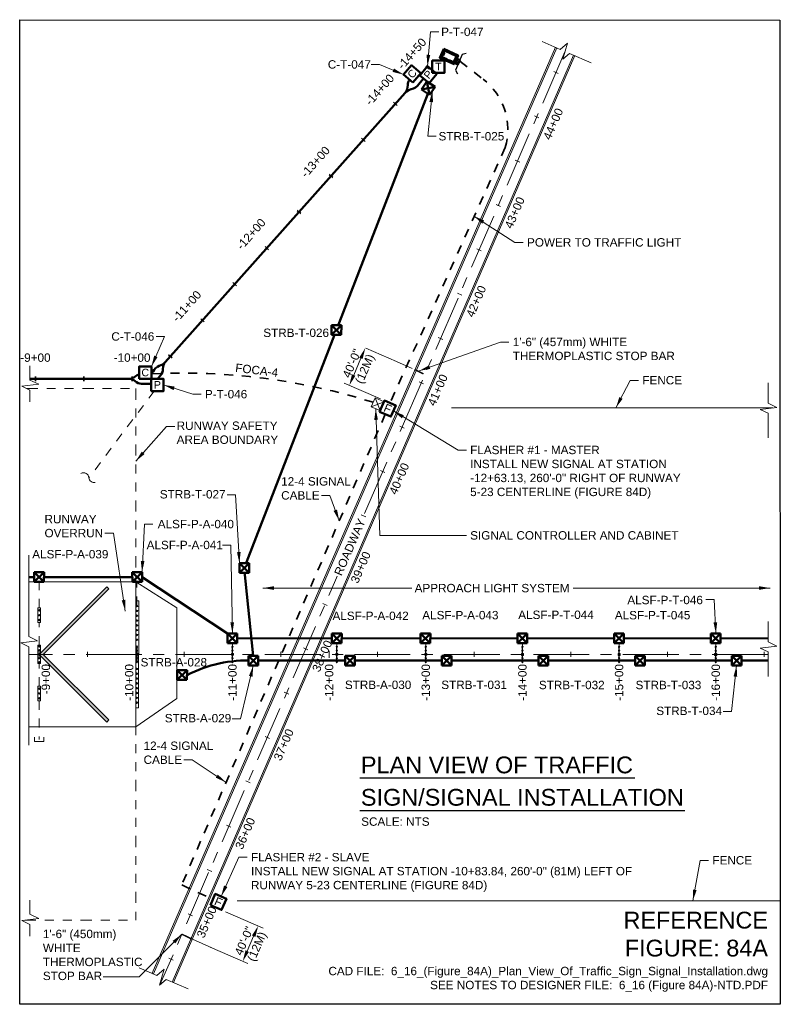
# Model space of a CAD drawing. Header units: inches. Extents: x 0 to 8.5, y 0 to 11.
import ezdxf
from ezdxf.enums import TextEntityAlignment as Align

# ---------------------------------------------------------------- set-up
doc = ezdxf.new("R2010")
doc.units = ezdxf.units.IN
doc.header["$LTSCALE"] = 0.5
doc.header["$MEASUREMENT"] = 0
doc.set_wipeout_variables(frame=1)
doc.header["$PDSIZE"] = 2
for name, pattern in [('CENTER', [2, 1.25, -0.25, 0.25, -0.25]), ('CENTER2', [1.125, 0.75, -0.125, 0.125, -0.125]), ('DIVIDE2', [0.625, 0.25, -0.125, 0, -0.125, 0, -0.125]), ('HIDDEN2', [0.1875, 0.125, -0.0625])]:
    doc.linetypes.add(name, pattern=pattern)
doc.layers.get('0').update_dxf_attribs({"linetype": 'CONTINUOUS'})
doc.layers.get('DEFPOINTS').update_dxf_attribs({"linetype": 'CONTINUOUS'})
for name, color, linetype, lineweight in [('C-ALGN-STAT', 3, 'CONTINUOUS', 35), ('C-ALGN-STAT-E', 252, 'CONTINUOUS', 5), ('C-ALGN-TEXT', 252, 'CONTINUOUS', 5), ('C-BRDG-OTLN', 4, 'CONTINUOUS', 50), ('C-BRDG-OTLN-E', 252, 'CONTINUOUS', 5), ('C-ROAD-CNTR', 252, 'CENTER', 5), ('C-ROAD-CONC', 252, 'CONTINUOUS', 5), ('C-ROAD-GRVL', 20, 'CONTINUOUS', 25), ('C-ROAD-IDEN', 252, 'CONTINUOUS', 5), ('C-ROAD-SHLD', 252, 'CONTINUOUS', 5), ('C-RUNW-CNTR', 252, 'CENTER', 5), ('C-RUNW-CNTR-MRKG', 252, 'CONTINUOUS', 5), ('C-RUNW-EDGE', 252, 'CONTINUOUS', 5), ('C-SITE-FENC', 252, 'FENCE', 5), ('E-AFLD-CIRC-SERS', 252, 'CONTINUOUS', 5), ('E-AFLD-DEVC', 23, 'CONTINUOUS', 50), ('E-AFLD-DEVC @ 1', 23, 'CONTINUOUS', 50), ('E-AFLD-DEVC-E', 252, 'CONTINUOUS', 5), ('E-AFLD-JBOX', 23, 'CONTINUOUS', 50), ('E-AFLD-JBOX-E', 252, 'CONTINUOUS', 5), ('E-AFLD-LITE-APPR', 252, 'CONTINUOUS', 5), ('E-AFLD-LITE-SIGN @ 1', 203, 'CONTINUOUS', 50), ('E-DBNK-MULT', 83, 'EUDUCN', 50), ('E-POWR-PANL', 4, 'CONTINUOUS', 50), ('G-ANNO-DIMS', 7, 'CONTINUOUS', 0), ('G-ANNO-RDME', 5, 'CONTINUOUS', 18), ('G-ANNO-SYMB', 252, 'CONTINUOUS', 5), ('S-SLAB-EDGE', 252, 'CONTINUOUS', 5), ('V-AFLD-CIRC-CTRL', 163, 'CONTINUOUS', 35)]:
    doc.layers.add(name, color=color, linetype=linetype, lineweight=lineweight)
for name, color, linetype in [('E-DETL-GRPH-E', 7, 'CONTINUOUS'), ('G-ANNO-TEXT', 7, 'CONTINUOUS'), ('G-ANNO-TTLB', 7, 'CONTINUOUS')]:
    doc.layers.add(name, color=color, linetype=linetype)
doc.styles.add('00-E-TITLE-1_1', font='arial.ttf', dxfattribs={"height": 0.1875})
doc.styles.add('01-E-BLDG-1_1', font='arial.ttf', dxfattribs={"height": 0.09375})
doc.styles.add('ARIAL', font='arial.ttf')
doc.linetypes.add('EUDUCN', pattern='A,0.625,-0.125,0.125,-0.125,0.625,[12,TSAEC.SHX,S=0.6364,R=0,X=0,Y=-0.3182],0.0001,[27,TSAEC.SHX,S=0.020833,R=0,X=0,Y=-0.3182],0.0001,[27,TSAEC.SHX,S=0.020833,R=0,X=0,Y=0.3182],0', length=1.6252)
doc.linetypes.add('FENCE', pattern='A,1,["X",ARIAL,S=0.125,R=0,X=-0.04,Y=-0.06],0', length=1)
doc.dimstyles.new('01-E-BLDG-1_1', dxfattribs={"dimtxt": 0.09375, "dimasz": 0.125, "dimexe": 0.0625, "dimexo": 0.0625, "dimgap": 0.0625, "dimtad": 1, "dimdec": 4, "dimzin": 3, "dimdsep": 46, "dimlunit": 4, "dimtxsty": '01-E-BLDG-1_1', "dimcen": 0.0625, "dimclrd": 1, "dimclre": 1, "dimclrt": 256, "dimazin": 0, "dimtfac": 1, "dimtdec": 4, "dimtmove": 1, "dimatfit": 3, "dimfxl": 1, "dimfrac": 2, "dimtolj": 1, "dimtzin": 3, "dimlwd": 0, "dimlwe": 0, "dimarcsym": 0})

# ---------------------------------------------------------------- blocks, each defined once
blk = doc.blocks.new('BREAK')
at = {"color": 0, "linetype": 'Continuous', "flags": 128}
blk.add_lwpolyline([(0, 0), (0.046625, 0.097375), (0.069125, -0.090125), (0.112375, 0)], dxfattribs=at)
blk = doc.blocks.new('0038-AL-Duct$0$handhole')
blk.add_wipeout([(-6.7, 2.3), (2.4, 6.7), (6.7, -2.3), (-2.3, -6.7)])
for p, q in [((2.4, 6.7), (-6.7, 2.3)), ((-6.7, 2.3), (-2.3, -6.7)), ((6.7, -2.3), (-6.7, 2.3)), ((2.4, 6.7), (-2.3, -6.7)), ((6.7, -2.3), (2.4, 6.7)), ((-2.3, -6.7), (6.7, -2.3)), ((6.7, -2.3), (-2.3, -6.7))]:
    blk.add_line(p, q)
blk = doc.blocks.new('0038-AL-Duct$0$lbl_tic')
blk.add_line((0, -0.04165), (0, 0.04165))
blk = doc.blocks.new('0038-AL-Duct$0$sta_tic')
blk.add_line((0, -0.04165), (0, 0.04165))
blk = doc.blocks.new('0038-C-AF$0$sta_tic')
blk.add_line((0, -0.04165), (0, 0.04165))
blk = doc.blocks.new('0038-C-AF$0$lbl_tic')
blk.add_line((0, -0.04165), (0, 0.04165))
blk = doc.blocks.new('*D9')
at = {"layer": 'DEFPOINTS', "color": 0, "transparency": 16777216}
for p in [(2.245, 1.059), (2.665, 0.876), (2.072, 0.664)]:
    blk.add_point(p, dxfattribs=at)
at = {"layer": 'G-ANNO-DIMS', "color": 1, "lineweight": 0, "transparency": 16777216}
for p, q in [((2.302, 1.034), (2.723, 0.851)), ((2.543, 0.595), (2.615, 0.761)), ((2.129, 0.639), (2.55, 0.455))]:
    blk.add_line(p, q, dxfattribs=at)
at = {"layer": 'G-ANNO-DIMS', "color": 1, "transparency": 16777216}
for points in [[(2.596, 0.769), (2.635, 0.753), (2.665, 0.876)], [(2.524, 0.603), (2.562, 0.586), (2.493, 0.48)]]:
    blk.add_solid(points, dxfattribs=at)
at = {"layer": 'G-ANNO-DIMS', "transparency": 16777216, "insert": (2.591, 0.672), "char_height": 0.0938, "attachment_point": 5, "rotation": 66.403, "style": '01-E-BLDG-1_1'}
blk.add_mtext('\\A1;40\'-0"\\P(12M)', dxfattribs=at)
blk = doc.blocks.new('*D10')
at = {"layer": 'DEFPOINTS', "color": 0, "transparency": 16777216}
for p in [(4.27, 7.16), (3.684, 6.917), (4.091, 6.742)]:
    blk.add_point(p, dxfattribs=at)
at = {"layer": 'G-ANNO-DIMS', "color": 1, "linetype": 'CENTER2', "lineweight": 0, "transparency": 16777216}
blk.add_line((4.213, 7.185), (3.806, 7.36), dxfattribs=at)
at = {"layer": 'G-ANNO-DIMS', "color": 1, "lineweight": 0, "transparency": 16777216}
for p, q in [((3.814, 7.22), (3.733, 7.032)), ((4.033, 6.767), (3.626, 6.942))]:
    blk.add_line(p, q, dxfattribs=at)
at = {"layer": 'G-ANNO-DIMS', "color": 1, "transparency": 16777216}
for points in [[(3.795, 7.228), (3.833, 7.212), (3.863, 7.335)], [(3.714, 7.04), (3.752, 7.024), (3.684, 6.917)]]:
    blk.add_solid(points, dxfattribs=at)
at = {"layer": 'G-ANNO-DIMS', "transparency": 16777216, "insert": (3.797, 7.127), "char_height": 0.0938, "attachment_point": 5, "rotation": 66.7497, "style": '01-E-BLDG-1_1'}
blk.add_mtext('\\A1;40\'-0"\\P(12M)', dxfattribs=at)
blk = doc.blocks.new('DXFMR')
at = {"color": 0, "linetype": 'Continuous'}
blk.add_lwpolyline([(-0.09775, -0.108), (0.10475, -0.108), (0.10475, 0.0945), (-0.09775, 0.0945)], close=True, dxfattribs=at)
at = {"color": 0, "linetype": 'Continuous', "style": 'ARIAL'}
blk.add_text('T', height=0.125, dxfattribs=at).set_placement((0.00375, -0.00425), align=Align.MIDDLE)
blk = doc.blocks.new('A$C0EE6326C')
at = {"linetype": 'Continuous'}
blk.add_lwpolyline([(0, 0), (0.087, 0.106), (-0.019, 0.192), (-0.106, 0.087)], close=True, dxfattribs=at)
at = {"linetype": 'Continuous', "style": 'ARIAL'}
blk.add_text('P', height=0.0844, rotation=50.7107, dxfattribs=at).set_placement((-0.011, 0.097), align=Align.MIDDLE)
blk = doc.blocks.new('A$C772B67A2')
at = {"layer": 'E-AFLD-DEVC'}
blk.add_lwpolyline([(0, 0), (0.088, 0.105), (-0.017, 0.193), (-0.105, 0.088)], close=True, dxfattribs=at)
at = {"layer": 'E-AFLD-DEVC', "style": 'ARIAL'}
blk.add_text('C', height=0.0844, rotation=50.0108, dxfattribs=at).set_placement((-0.01, 0.097), align=Align.MIDDLE)
blk = doc.blocks.new('ACLLEL')
at = {"color": 0, "linetype": 'Continuous'}
for p, q in [((-0.0069, 0.0063), (-0.0069, -0.0062)), ((-0.0011, 0.0063), (-0.0069, 0.0063)), ((0.0013, 0.0553), (-0.0011, 0.0553)), ((-0.0011, 0.0553), (-0.0011, 0.0529)), ((-0.0011, 0.0446), (-0.0011, 0.0286)), ((-0.0011, 0.0202), (-0.0011, 0.0042)), ((0.0013, 0.0529), (0.0013, 0.0553)), ((0.0013, 0.0285), (0.0013, 0.0446)), ((0.0013, 0.0041), (0.0013, 0.0202)), ((0.007, 0.0063), (0.0013, 0.0063)), ((0.007, -0.0062), (0.007, 0.0063)), ((-0.0069, -0.0062), (-0.0011, -0.0062)), ((-0.0011, -0.0042), (-0.0011, -0.0202)), ((-0.0011, -0.0286), (-0.0011, -0.0446)), ((-0.0011, -0.0529), (-0.0011, -0.0551)), ((-0.0011, -0.0551), (0.0013, -0.0551)), ((0.0013, -0.0202), (0.0013, -0.0041)), ((0.0013, -0.0062), (0.007, -0.0062)), ((0.0013, -0.0446), (0.0013, -0.0285)), ((0.0013, -0.0551), (0.0013, -0.0529))]:
    blk.add_line(p, q, dxfattribs=at)
for centre in [(0, 0), (0, -0.0488)]:
    blk.add_circle(centre, 0.00434, dxfattribs=at)
for centre in [(0, 0.0488), (0, 0.0244), (0, -0.0244)]:
    blk.add_arc(centre, 0.00434, 90, 89.99943, dxfattribs=at)
blk = doc.blocks.new('ACLLSF')
at = {"linetype": 'Continuous'}
h = blk.add_hatch(color=0, dxfattribs=at)
h.dxf.hatch_style = 1
h.paths.add_polyline_path([(0.0043, 0.0488, 1), (-0.0043, 0.0488, 1)])
h = blk.add_hatch(color=0, dxfattribs=at)
h.dxf.hatch_style = 1
h.paths.add_polyline_path([(0.0043, 0.0244, 1), (-0.0043, 0.0244, 1)])
h = blk.add_hatch(color=0, dxfattribs=at)
h.dxf.hatch_style = 1
h.paths.add_polyline_path([(0.0043, 0, 1), (-0.0043, 0, 1)])
h = blk.add_hatch(color=0, dxfattribs=at)
h.dxf.hatch_style = 1
h.paths.add_polyline_path([(0.0043, -0.0244, 1), (-0.0043, -0.0244, 1)])
h = blk.add_hatch(color=0, dxfattribs=at)
h.dxf.hatch_style = 1
h.paths.add_polyline_path([(0.0043, -0.0488, 1), (-0.0043, -0.0488, 1)])
at = {"color": 0, "linetype": 'Continuous'}
blk.add_lwpolyline([(-0.0076, -0.0571), (-0.0076, 0.0559), (0.0084, 0.0559), (0.0084, -0.0571)], close=True, dxfattribs=at)
for centre in [(0, 0.0488), (0, 0.0244), (0, 0), (0, -0.0244), (0, -0.0488)]:
    blk.add_circle(centre, 0.00434, dxfattribs=at)
blk = doc.blocks.new('A$C51890F90')
h = blk.add_hatch(color=256)
h.dxf.hatch_style = 1
h.paths.add_polyline_path([(0.022, 0.054, 1), (0.006, 0.054, 1)])
h = blk.add_hatch(color=256)
h.dxf.hatch_style = 1
h.paths.add_polyline_path([(0.006, 0, 1), (0.022, 0, 1)])
h = blk.add_hatch(color=256)
h.dxf.hatch_style = 1
h.paths.add_polyline_path([(0.022, -0.054, 1), (0.006, -0.054, 1)])
blk.add_lwpolyline([(0, -0.081), (0, 0.081), (0.029, 0.081), (0.029, -0.081)], close=True)
for centre in [(0.014, 0.054), (0.014, 0), (0.014, -0.054)]:
    blk.add_circle(centre, 0.00788)
blk = doc.blocks.new('A$C32E263D7')
at = {"linetype": 'Continuous'}
h = blk.add_hatch(color=256, dxfattribs=at)
h.dxf.hatch_style = 1
h.paths.add_polyline_path([(0.008, 0, 1), (-0.008, 0, 1)])
h = blk.add_hatch(color=256, dxfattribs=at)
h.dxf.hatch_style = 1
h.paths.add_polyline_path([(-0.008, -0.054, 1), (0.008, -0.054, 1)])
h = blk.add_hatch(color=256, dxfattribs=at)
h.dxf.hatch_style = 1
h.paths.add_polyline_path([(0.008, -0.108, 1), (-0.008, -0.108, 1)])
h = blk.add_hatch(color=256, dxfattribs=at)
h.dxf.hatch_style = 1
h.paths.add_polyline_path([(0.008, -0.162, 1), (-0.008, -0.162, 1)])
h = blk.add_hatch(color=256, dxfattribs=at)
h.dxf.hatch_style = 1
h.paths.add_polyline_path([(0.008, -0.216, 1), (-0.008, -0.216, 1)])
h = blk.add_hatch(color=256, dxfattribs=at)
h.dxf.hatch_style = 1
h.paths.add_polyline_path([(0.008, -0.27, 1), (-0.008, -0.27, 1)])
h = blk.add_hatch(color=256, dxfattribs=at)
h.dxf.hatch_style = 1
h.paths.add_polyline_path([(0.008, -0.324, 1), (-0.008, -0.324, 1)])
h = blk.add_hatch(color=256, dxfattribs=at)
h.dxf.hatch_style = 1
h.paths.add_polyline_path([(0.008, -0.378, 1), (-0.008, -0.378, 1)])
for centre in [(0, 0), (0, -0.054), (0, -0.108), (0, -0.162), (0, -0.216), (0, -0.27), (0, -0.324), (0, -0.378)]:
    blk.add_circle(centre, 0.00788, dxfattribs=at)
blk = doc.blocks.new('SFL')
at = {"color": 0, "linetype": 'Continuous'}
blk.add_lwpolyline([(-0.047, -0.069), (0.09, -0.069), (0.09, 0.067), (-0.047, 0.067)], close=True, dxfattribs=at)
at = {"linetype": 'Continuous', "style": 'ARIAL'}
blk.add_text('F', height=0.0938, dxfattribs=at).set_placement((0.022, -0.001), align=Align.MIDDLE_CENTER)
blk = doc.blocks.new('CPLTM')
at = {"color": 0, "linetype": 'Continuous'}
for centre, radius, start, end in [((-0.042, 0.046), 0.0616, 312.3419, 63.549), ((0.042, -0.044), 0.0612, 133.6326, 226.6061)]:
    blk.add_arc(centre, radius, start, end, dxfattribs=at)

msp = doc.modelspace()

# ---------------------------------------------------------------- linework, layer by layer
at = {"layer": 'C-BRDG-OTLN'}
for p, q in [((4.87427, 10.57292), (4.91859, 10.55295)), ((4.85651, 10.53352), (4.88607, 10.52021)), ((4.86193, 10.51923), (4.8964, 10.5037)), ((4.91859, 10.55295), (4.8964, 10.5037))]:
    msp.add_line(p, q, dxfattribs=at)
for points in [[(4.73959, 10.67729), (4.90048, 10.60481), (4.8561, 10.5063), (4.69521, 10.57878)], [(4.745, 10.663), (4.88619, 10.5994), (4.85069, 10.52059), (4.7095, 10.5842)], [(4.74669, 10.65854), (4.88173, 10.59771), (4.849, 10.52506), (4.71396, 10.58589)], [(4.87472, 10.52532), (4.86786, 10.52841), (4.86748, 10.52757), (4.87435, 10.52448)]]:
    msp.add_lwpolyline(points, close=True, dxfattribs=at)
msp.add_arc((4.85618, 10.53339), 0.03267, 336.197127, 65.300349, dxfattribs=at)
at = {"layer": 'C-BRDG-OTLN-E'}
msp.add_line((4.85651, 10.53352), (4.86983, 10.56307), dxfattribs=at)
at = {"layer": 'C-ROAD-GRVL', "flags": 128}
msp.add_lwpolyline([(4.99089, 10.62656), (4.94465, 10.61526), (4.87035, 10.4414), (4.89437, 10.39977)], dxfattribs=at)
at = {"layer": 'C-RUNW-EDGE'}
msp.add_line((1.29726, 3.10098), (0.10191, 3.10108), dxfattribs=at)
at = {"layer": 'C-SITE-FENC'}
for p, q in [((8.4198, 6.66573), (4.82727, 6.66602)), ((8.50127, 1.15566), (2.43188, 1.15616))]:
    msp.add_line(p, q, dxfattribs=at)
at = {"layer": 'E-AFLD-CIRC-SERS', "linetype": 'HIDDEN2'}
for p, q in [((1.50352, 6.85373), (0.77457, 5.88499)), ((0.21697, 4.42997), (0.21699, 4.72167)), ((1.3107, 4.45936), (1.3107, 4.72142)), ((0.21693, 4.01401), (0.21693, 4.2679)), ((0.21689, 3.55484), (0.21692, 3.80873)), ((0.21685, 3.39278), (0.21685, 2.96017))]:
    msp.add_line(p, q, dxfattribs=at)
at = {"layer": 'E-AFLD-CIRC-SERS'}
for p, q in [((2.37764, 4.00505), (2.37764, 4.03646)), ((3.54458, 4.00504), (3.54458, 4.03632)), ((5.6188, 4.00478), (5.61881, 4.03618)), ((6.69921, 4.00469), (6.69921, 4.03597))]:
    msp.add_line(p, q, dxfattribs=at)
at = {"layer": 'E-AFLD-CIRC-SERS', "linetype": 'Continuous', "flags": 128}
for points in [[(0.16498, 2.98413), (0.16497, 2.93622), (0.21684, 2.93622)], [(0.26872, 2.98412), (0.26871, 2.93621), (0.21684, 2.93622)]]:
    msp.add_lwpolyline(points, dxfattribs=at)
at = {"layer": 'E-DBNK-MULT'}
for points in [[(4.31027, 10.18838, 0.14823803), (4.33737, 10.27169, -0.15699023), (4.3596, 10.33325)], [(1.47106, 7.05157), (1.49157, 7.07164, -0.22202038), (1.56061, 7.1344, 0.12499787), (1.62555, 7.17618)], [(1.54131, 6.99041), (1.57569, 7.03175, 0.18267581), (1.60062, 7.10397, -0.18267581), (1.62555, 7.17618)], [(1.22009, 6.99044, 0.18267581), (1.29156, 7.01744, -0.11554309), (1.33498, 7.04074, -0.11554309)], [(1.47105, 6.9364), (1.36301, 6.93641, -0.18267581), (1.29155, 6.96342, 0.18267581), (1.22009, 6.99044)], [(2.61075, 3.8411, 0.13065068), (1.8701, 3.68027, -29.69167436)]]:
    msp.add_lwpolyline(points, format="xyb", dxfattribs=at)
for points in [[(1.62555, 7.17618), (4.31027, 10.18838)], [(4.56289, 10.17617), (2.51038, 4.87519), (2.61075, 3.89512)], [(0.11472, 6.99053), (1.22009, 6.99044)], [(1.25945, 4.77544), (0.10191, 4.77554)], [(2.32363, 4.14451), (1.36749, 4.77543)], [(8.36621, 4.08997), (2.4308, 4.09046)], [(8.36621, 3.84063), (2.61075, 3.8411)]]:
    msp.add_lwpolyline(points, dxfattribs=at)
at = {"layer": 'E-DETL-GRPH-E', "color": 252, "linetype": 'DIVIDE2', "lineweight": 5}
for p, q in [((0.07693, 6.88249), (1.29757, 6.88239)), ((0.05593, 0.94027), (1.29708, 0.94017))]:
    msp.add_line(p, q, dxfattribs=at)
at = {"layer": 'E-DETL-GRPH-E', "const_width": 0.01621}
for points in [[(4.51367, 7.04607), (4.41175, 7.09501)], [(1.81254, 0.78331), (1.92458, 0.72952)]]:
    msp.add_lwpolyline(points, dxfattribs=at)
at = {"layer": 'E-POWR-PANL'}
msp.add_line((4.7407, 10.63284), (4.72837, 10.60546), dxfattribs=at)
for points in [[(4.73606, 10.63493), (4.74535, 10.63074), (4.73302, 10.60336), (4.72372, 10.60755)], [(4.77386, 10.55891), (4.73996, 10.57418), (4.74186, 10.57839), (4.77576, 10.56311)], [(4.83241, 10.53253), (4.80573, 10.54455), (4.80761, 10.54871), (4.83429, 10.53669)]]:
    msp.add_lwpolyline(points, close=True, dxfattribs=at)
at = {"layer": 'G-ANNO-DIMS'}
for p, q in [((4.38576, 7.10671), (4.21258, 7.1847)), ((1.9301, 0.72674), (2.14613, 0.63138))]:
    msp.add_line(p, q, dxfattribs=at)
at = {"layer": 'G-ANNO-SYMB'}
for p, q in [((5.8416, 10.75903), (6.04223, 10.67221)), ((6.14536, 10.62758), (6.38908, 10.52212)), ((0.11472, 7.13551), (0.11472, 6.97673)), ((8.36621, 6.94574), (8.36621, 6.71761)), ((0.11472, 6.86436), (0.11472, 6.73157)), ((8.36621, 6.60523), (8.36621, 6.33009)), ((8.36621, 4.27852), (8.36621, 4.05038)), ((0.10191, 3.99656), (0.10191, 2.89601)), ((8.36621, 3.93801), (8.36621, 3.66287)), ((0.11472, 1.16441), (0.11472, 1.00564)), ((0.11472, 0.89326), (0.11472, 0.76048)), ((1.33388, 0.40946), (1.53451, 0.32265)), ((1.63765, 0.27802), (1.88137, 0.17255))]:
    msp.add_line(p, q, dxfattribs=at)
at = {"layer": 'G-ANNO-TEXT', "linetype": 'Continuous', "lineweight": 30}
for p, q in [((3.80042, 2.5298), (6.87608, 2.5298)), ((3.80042, 2.16786), (7.43623, 2.16786))]:
    msp.add_line(p, q, dxfattribs=at)
at = {"layer": 'S-SLAB-EDGE', "flags": 128}
msp.add_lwpolyline([(1.29738, 4.51089), (1.32979, 4.51089), (1.32969, 3.31164), (1.29728, 3.31164)], close=True, dxfattribs=at)
at = {"layer": 'V-AFLD-CIRC-CTRL', "linetype": 'HIDDEN2'}
msp.add_line((1.81098, 1.33466), (2.15834, 1.1714), dxfattribs=at)
msp.add_arc((1.83745, 0.04636), 7.00811, 72.443218, 92.98551, dxfattribs=at)

# ---------------------------------------------------------------- block references
at = {"layer": 'C-ALGN-STAT', "xscale": 0.648501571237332, "yscale": 0.648501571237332, "zscale": 0.648501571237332}
for name, p, rotation in [('0038-AL-Duct$0$lbl_tic', (4.5592, 10.46768), 48.28994496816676), ('0038-AL-Duct$0$lbl_tic', (4.19978, 10.06441), 48.28994496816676), ('0038-AL-Duct$0$sta_tic', (3.84035, 9.66114), 48.28994496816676), ('0038-AL-Duct$0$lbl_tic', (3.48092, 9.25787), 48.28994496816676), ('0038-AL-Duct$0$sta_tic', (3.12149, 8.8546), 48.28994496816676), ('0038-AL-Duct$0$lbl_tic', (2.76206, 8.45132), 48.28994496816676), ('0038-AL-Duct$0$sta_tic', (2.40263, 8.04805), 48.28994496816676), ('0038-AL-Duct$0$lbl_tic', (2.0432, 7.64478), 48.28994496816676), ('0038-AL-Duct$0$sta_tic', (1.68377, 7.24151), 48.28994496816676), ('0038-AL-Duct$0$lbl_tic', (0.17572, 6.99052), 359.9953144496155), ('0038-AL-Duct$0$sta_tic', (0.71592, 6.99048), 359.9953144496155), ('0038-AL-Duct$0$lbl_tic', (1.25612, 6.99043), 359.9953144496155)]:
    msp.add_blockref(name, p, dxfattribs=dict(at, rotation=rotation))
at = {"layer": 'C-ALGN-STAT-E'}
for name, p, xscale, yscale, zscale, rotation in [('0038-C-AF$0$sta_tic', (5.99411, 10.41354), 0.648501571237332, 0.648501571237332, 0.648501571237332, 66.53216693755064), ('0038-C-AF$0$lbl_tic', (5.77898, 9.91802), 0.648501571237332, 0.648501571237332, 0.648501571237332, 66.53216693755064), ('0038-C-AF$0$sta_tic', (5.56386, 9.4225), 0.648501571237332, 0.648501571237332, 0.648501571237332, 66.53216693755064), ('0038-C-AF$0$lbl_tic', (5.34873, 8.92699), 0.648501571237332, 0.648501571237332, 0.648501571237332, 66.53216693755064), ('0038-C-AF$0$sta_tic', (5.1336, 8.43147), 0.648501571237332, 0.648501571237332, 0.648501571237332, 66.53216693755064), ('0038-C-AF$0$lbl_tic', (4.91848, 7.93595), 0.648501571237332, 0.648501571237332, 0.648501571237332, 66.53216693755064), ('0038-C-AF$0$sta_tic', (4.70335, 7.44043), 0.648501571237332, 0.648501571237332, 0.648501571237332, 66.53216693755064), ('0038-C-AF$0$lbl_tic', (4.48822, 6.94491), 0.648501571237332, 0.648501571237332, 0.648501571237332, 66.53216693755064), ('0038-C-AF$0$sta_tic', (4.2731, 6.44939), 0.648501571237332, 0.648501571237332, 0.648501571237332, 66.53216693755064), ('0038-C-AF$0$lbl_tic', (4.05797, 5.95388), 0.648501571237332, 0.648501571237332, 0.648501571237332, 66.53216693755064), ('0038-C-AF$0$sta_tic', (3.84284, 5.45836), 0.648501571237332, 0.648501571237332, 0.648501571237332, 66.53216693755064), ('0038-C-AF$0$lbl_tic', (3.62772, 4.96284), 0.648501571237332, 0.648501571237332, 0.648501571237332, 66.53216693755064), ('0038-C-AF$0$sta_tic', (3.41259, 4.46732), 0.648501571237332, 0.648501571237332, 0.648501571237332, 66.53216693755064), ('0038-C-AF$0$lbl_tic', (3.19746, 3.9718), 0.648501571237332, 0.648501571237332, 0.648501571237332, 66.53216693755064), ('0038-C-AF$0$lbl_tic', (0.21693, 3.91137), 0.9727523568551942, 0.9727523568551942, 0.9727523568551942, 359.9953144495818), ('0038-C-AF$0$sta_tic', (0.75713, 3.91133), 0.648501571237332, 0.648501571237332, 0.648501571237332, 359.995314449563), ('0038-C-AF$0$lbl_tic', (1.29733, 3.91128), 0.9727523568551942, 0.9727523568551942, 0.9727523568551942, 359.9953144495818), ('0038-C-AF$0$sta_tic', (1.83753, 3.91124), 0.648501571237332, 0.648501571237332, 0.648501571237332, 359.995314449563), ('0038-C-AF$0$sta_tic', (2.91794, 3.91115), 0.648501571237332, 0.648501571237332, 0.648501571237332, 359.995314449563), ('0038-C-AF$0$sta_tic', (3.99834, 3.91106), 0.648501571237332, 0.648501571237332, 0.648501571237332, 359.995314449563), ('0038-C-AF$0$sta_tic', (5.07874, 3.91097), 0.648501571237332, 0.648501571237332, 0.648501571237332, 359.995314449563), ('0038-C-AF$0$sta_tic', (6.15915, 3.91088), 0.648501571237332, 0.648501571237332, 0.648501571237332, 359.995314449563), ('0038-C-AF$0$sta_tic', (7.23955, 3.91079), 0.648501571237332, 0.648501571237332, 0.648501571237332, 359.995314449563), ('0038-C-AF$0$sta_tic', (8.31995, 3.91071), 0.648501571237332, 0.648501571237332, 0.648501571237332, 359.995314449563), ('0038-C-AF$0$sta_tic', (2.98234, 3.47628), 0.648501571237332, 0.648501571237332, 0.648501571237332, 66.53216693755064), ('0038-C-AF$0$lbl_tic', (2.76721, 2.98077), 0.648501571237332, 0.648501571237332, 0.648501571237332, 66.53216693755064), ('0038-C-AF$0$sta_tic', (2.55208, 2.48525), 0.648501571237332, 0.648501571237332, 0.648501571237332, 66.53216693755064), ('0038-C-AF$0$lbl_tic', (2.33696, 1.98973), 0.648501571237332, 0.648501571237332, 0.648501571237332, 66.53216693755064), ('0038-C-AF$0$sta_tic', (2.12183, 1.49421), 0.648501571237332, 0.648501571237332, 0.648501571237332, 66.53216693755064), ('0038-C-AF$0$lbl_tic', (1.9067, 0.99869), 0.648501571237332, 0.648501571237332, 0.648501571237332, 66.53216693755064), ('0038-C-AF$0$sta_tic', (1.69158, 0.50317), 0.648501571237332, 0.648501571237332, 0.648501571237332, 66.53216693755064)]:
    msp.add_blockref(name, p, dxfattribs=dict(at, xscale=xscale, yscale=yscale, zscale=zscale, rotation=rotation))
at = {"layer": 'E-AFLD-CIRC-SERS', "rotation": 53.03970521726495}
msp.add_blockref('CPLTM', (0.77457, 5.88499), dxfattribs=at)
at = {"layer": 'E-AFLD-DEVC', "rotation": 309.2893217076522}
for name, p in [('A$C772B67A2', (1.33438, 6.99209)), ('A$C0EE6326C', (1.47106, 6.85373))]:
    msp.add_blockref(name, p, dxfattribs=at)
at = {"layer": 'E-AFLD-DEVC @ 1', "xscale": 0.675, "yscale": 0.675, "zscale": 0.675}
msp.add_blockref('DXFMR', (4.67784, 10.4836), dxfattribs=at)
at = {"layer": 'E-AFLD-LITE-APPR'}
for name, p in [('A$C51890F90', (0.2031, 4.34893)), ('A$C32E263D7', (1.3107, 4.45148)), ('A$C32E263D7', (1.3107, 3.74922)), ('A$C51890F90', (0.20303, 3.47381))]:
    msp.add_blockref(name, p, dxfattribs=at)
at = {"layer": 'E-AFLD-LITE-APPR', "xscale": 1.816607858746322, "yscale": 1.816607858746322, "zscale": 1.816607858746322}
msp.add_blockref('ACLLSF', (0.21625, 3.91242), dxfattribs=at)
at = {"layer": 'E-AFLD-LITE-APPR', "xscale": 1.702673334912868, "yscale": 1.702673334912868, "zscale": 1.702673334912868, "rotation": 180}
msp.add_blockref('ACLLEL', (1.31083, 3.91128), dxfattribs=at)
at = {"layer": 'E-AFLD-LITE-SIGN @ 1', "rotation": 336.6113404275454}
msp.add_blockref('SFL', (2.20149, 1.15379), dxfattribs=at)
at = {"layer": 'G-ANNO-SYMB'}
for p, rotation in [((6.04223, 10.67221), 336.6008227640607), ((0.11472, 6.97673), 270.0000000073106), ((8.36621, 6.71761), 270.0000000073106), ((0.10191, 4.10894), 270.0000000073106), ((8.36621, 4.05038), 270.0000000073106), ((0.11472, 1.00564), 270.0000000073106), ((1.53451, 0.32265), 336.6008227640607)]:
    msp.add_blockref('BREAK', p, dxfattribs=dict(at, rotation=rotation))

# ---------------------------------------------------------------- texts
at = {"layer": 'C-ALGN-TEXT', "style": '01-E-BLDG-1_1'}
for s, rotation, p in [('-14+50', 48.289945, (4.43822, 10.57551)), ('-14+00', 48.289945, (4.07879, 10.17224)), ('44+00', 66.532167, (6.03104, 9.80913)), ('-13+00', 48.289945, (3.35993, 9.3657)), ('43+00', 66.532167, (5.60078, 8.81809)), ('-12+00', 48.289945, (2.64108, 8.55915)), ('-11+00', 48.289945, (1.92222, 7.75261)), ('42+00', 66.532167, (5.17053, 7.82706)), ('-9+00', 359.995314, (0.17573, 7.15258)), ('-10+00', 359.995314, (1.25613, 7.1525)), ('41+00', 66.532167, (4.74028, 6.83602)), ('40+00', 66.532167, (4.31002, 5.84498)), ('39+00', 66.532167, (3.87977, 4.85395)), ('37+00', 66.532167, (3.01926, 2.87187)), ('36+00', 66.532167, (2.58901, 1.88084)), ('35+00', 66.532167, (2.15875, 0.8898))]:
    msp.add_text(s, height=0.09375, rotation=rotation, dxfattribs=at).set_placement(p, align=Align.BOTTOM_CENTER)
for s, p in [('-9+00', (0.29178, 3.80334)), ('-10+00', (1.22385, 3.80325)), ('-11+00', (2.37778, 3.80317)), ('-12+00', (3.45819, 3.80308)), ('-13+00', (4.5386, 3.80299)), ('-14+00', (5.61901, 3.8029)), ('-15+00', (6.69942, 3.80281)), ('-16+00', (7.77983, 3.80272))]:
    msp.add_text(s, height=0.09375, rotation=89.995314, dxfattribs=at).set_placement(p, align=Align.MIDDLE_RIGHT)
at = {"layer": 'G-ANNO-RDME', "attachment_point": 9, "rotation": 0}
for s, insert, char_height, width, style in [('REFERENCE FIGURE: 84A', (8.36405, 0.53175), 0.1875, 1.660137, '00-E-TITLE-1_1'), ('CAD FILE:  6_16_(Figure_84A)_Plan_View_Of_Traffic_Sign_Signal_Installation.dwg\\PSEE NOTES TO DESIGNER FILE:  6_16 (Figure 84A)-NTD.PDF', (8.36405, 0.14042), 0.09375, 5.2140911, '01-E-BLDG-1_1')]:
    msp.add_mtext(s, dxfattribs=dict(at, insert=insert, char_height=char_height, width=width, style=style))
at = {"layer": 'G-ANNO-TEXT', "style": '00-E-TITLE-1_1'}
for s, p in [('PLAN VIEW OF TRAFFIC', (3.81363, 2.52547)), ('SIGN/SIGNAL INSTALLATION', (3.81363, 2.16353))]:
    msp.add_text(s, height=0.1875, dxfattribs=at).set_placement(p, align=Align.BOTTOM_LEFT)
at = {"layer": 'G-ANNO-TEXT', "style": '01-E-BLDG-1_1'}
msp.add_text('SCALE: NTS', height=0.09375, dxfattribs=at).set_placement((3.81691, 2.08887), align=Align.TOP_LEFT)
at = {"layer": 'G-ANNO-TEXT', "char_height": 0.09375, "style": '01-E-BLDG-1_1'}
for s, insert, width, attachment_point, rotation in [('P-T-047', (4.71084, 10.91507), 0.4690766, 1, 0.000684), ('C-T-047', (3.44407, 10.55116), 0.4748707, 1, 0.000684), ('STRB-T-025', (4.68131, 9.74855), 0.7484133, 1, 0.000684), ('POWER TO TRAFFIC LIGHT', (5.67094, 8.56241), 2.6286431, 1, 360), ('C-T-046', (1.02433, 7.51078), 0.4901131, 1, 0.000684), ('1\'-6" (457mm) WHITE THERMOPLASTIC STOP BAR', (5.51084, 7.4496), 2.3561831, 1, 360), ('FOCA-4', (2.41669, 7.1629), 0.3311917, 1, 353.000684), ('FENCE', (6.95951, 7.02205), 2.3561831, 1, 360), ('P-T-046', (2.06994, 6.86632), 0.4901131, 1, 0.000684), ('RUNWAY SAFETY AREA BOUNDARY', (1.75417, 6.51334), 1.4081346, 1, 0.000684), ('FLASHER #1 - MASTER\\PINSTALL NEW SIGNAL AT STATION -12+63.13, 260\'-0" RIGHT OF RUNWAY 5-23 CENTERLINE (FIGURE 84D)', (5.03498, 6.24241), 2.3561831, 1, 360), ('STRB-T-027', (1.56588, 5.74729), 0.4901131, 1, 0.000684), ('RUNWAY OVERRUN', (0.27734, 5.4696), 0.6589148, 1, 360), ('ALSF-P-A-040', (1.543, 5.41403), 0.4901131, 1, 0.000684), ('SIGNAL CONTROLLER AND CABINET', (5.03498, 5.28777), 2.3561831, 1, 360), ('ALSF-P-A-041', (1.4188, 5.18043), 0.8652651, 1, 0.000684), ('ALSF-P-A-039', (0.14004, 5.07748), 0.4901131, 1, 0.000684), ('\\A1;APPROACH LIGHT SYSTEM', (4.41426, 4.65092), 2.3561831, 4, 360), ('ALSF-P-T-046', (6.79201, 4.56558), 0.7484133, 1, 0.000684), ('ALSF-P-T-044', (5.57244, 4.40021), 0.7484133, 1, 0.000684), ('ALSF-P-A-042', (3.49654, 4.38833), 0.7484133, 1, 0.000684), ('ALSF-P-A-043', (4.4998, 4.3963), 0.7484133, 1, 0.000684), ('ALSF-P-T-045', (6.65224, 4.39612), 0.7484133, 1, 0.000684), ('STRB-A-030', (3.63483, 3.61776), 0.7484133, 1, 0.000684), ('STRB-T-031', (4.71199, 3.61768), 0.7484133, 1, 0.000684), ('STRB-T-032', (5.80347, 3.61568), 0.7484133, 1, 0.000684), ('STRB-T-033', (6.88387, 3.61559), 0.7484133, 1, 0.000684), ('STRB-T-034', (7.11513, 3.32652), 0.7484133, 1, 0.000684), ('STRB-A-029', (1.62165, 3.24492), 0.739429, 1, 0.000684), ('FLASHER #2 - SLAVE \\PINSTALL NEW SIGNAL AT STATION -10+83.84, 260\'-0" (81M) LEFT OF RUNWAY 5-23 CENTERLINE (FIGURE 84D)', (2.58527, 1.69151), 4.3357061, 1, 360), ('FENCE', (7.74242, 1.65654), 2.3561831, 1, 360), ('1\'-6" (450mm) WHITE THERMOPLASTIC STOP BAR', (0.25918, 0.83337), 1.2035559, 1, 360)]:
    msp.add_mtext(s, dxfattribs=dict(at, insert=insert, width=width, attachment_point=attachment_point, rotation=rotation))
at = {"layer": 'G-ANNO-TEXT', "char_height": 0.09375, "attachment_point": 1, "rotation": 360, "style": '01-E-BLDG-1_1'}
for insert in [(2.92278, 5.89102), (1.38488, 2.93662)]:
    msp.add_mtext('12-4 SIGNAL\\PCABLE ', dxfattribs=dict(at, insert=insert))

# ---------------------------------------------------------------- dimensions: what is measured, and where the dimension line sits
at = {"layer": 'G-ANNO-DIMS'}
for base, p1, p2, angle, picture, middle in [((3.68358, 6.91738), (4.27029, 7.15997), (4.09088, 6.74239), 246.749685, '*D10', (3.79697, 7.12744)), ((2.66548, 0.87556), (2.07211, 0.66372), (2.24491, 1.05928), 66.403013, '*D9', (2.59128, 0.67247))]:
    dim = msp.add_linear_dim(base=base, p1=p1, p2=p2, angle=angle, text='40\'-0"\\X(12M)', dimstyle='01-E-BLDG-1_1', dxfattribs=at)
    dim.commit()
    dim.dimension.update_dxf_attribs({"geometry": picture, "text_midpoint": middle, "dimtype": 161})

# ---------------------------------------------------------------- leaders
at = {"layer": 'G-ANNO-TEXT'}
for points in [[(4.5574, 10.48656), (4.59063, 10.86857), (4.68434, 10.86857)], [(4.29087, 10.3909), (4.02202, 10.50492), (3.92831, 10.50492)], [(5.076, 8.80999), (5.53521, 8.51396), (5.62892, 8.51396)], [(1.47273, 7.12709), (1.61752, 7.46454), (1.52381, 7.46454)], [(4.46373, 7.0793), (5.37511, 7.40114), (5.46882, 7.40114)], [(6.66337, 6.66587), (6.82377, 6.97359), (6.91749, 6.97359)], [(1.60775, 6.92207), (1.93421, 6.81787), (2.02792, 6.81787)], [(3.97959, 6.65699, 10176.16648), (4.02572, 5.23931, 10176.16648), (4.99296, 5.23931, 10176.16648)], [(4.17629, 6.63095, 10176.16648), (4.89925, 6.19395, 10176.16648), (4.99296, 6.19395, 10176.16648)], [(1.29753, 6.06962, 10176.16648), (1.64063, 6.45893, 10176.16648), (1.73434, 6.45893, 10176.16648)], [(2.71914, 4.65228), (4.38345, 4.65092)], [(8.3866, 4.65236), (6.18506, 4.65093)], [(2.30663, 2.48064), (1.92805, 2.73393), (1.83434, 2.73393)], [(2.25137, 1.20562), (2.44954, 1.64305), (2.54325, 1.64305)], [(7.52317, 1.15592), (7.60669, 1.60808), (7.7004, 1.60808)], [(1.81254, 0.78331), (1.33633, 0.3052), (0.93433, 0.3052)]]:
    msp.add_leader(points, dimstyle='01-E-BLDG-1_1', dxfattribs=at)

# ---------------------------------------------------------------- next in the draw order: block references
at = {"layer": 'E-AFLD-DEVC', "xscale": -0.01080403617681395, "yscale": 0.01080403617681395, "zscale": 0.01080403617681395, "rotation": 351.6736590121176}
msp.add_blockref('0038-AL-Duct$0$handhole', (4.56766, 10.2381), dxfattribs=at)
at = {"layer": 'E-AFLD-JBOX', "xscale": -0.01080403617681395, "yscale": 0.01080403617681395, "zscale": 0.01080403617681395}
for p, rotation in [((3.54103, 7.53665), 25.64312968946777), ((2.51038, 4.87519), 25.64312968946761), ((0.21715, 4.77569), 25.64312968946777), ((1.31362, 4.77544), 25.64312968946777), ((2.37779, 4.09048), 25.64312968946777), ((3.54474, 4.09034), 25.64312968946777), ((4.53599, 4.09028), 25.64312968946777), ((5.61824, 4.0902), 25.64312968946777), ((6.69754, 4.09003), 25.64312968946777), ((7.77897, 4.09002), 25.64312968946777), ((2.6109, 3.8411), 25.64312968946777), ((3.69131, 3.84101), 25.64312968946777), ((4.77171, 3.84092), 25.64312968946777), ((5.85211, 3.84083), 25.64312968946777), ((6.93252, 3.84075), 25.64312968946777), ((8.01292, 3.84066), 25.64312968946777), ((1.81623, 3.68027), 25.64312968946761)]:
    msp.add_blockref('0038-AL-Duct$0$handhole', p, dxfattribs=dict(at, rotation=rotation))

# ---------------------------------------------------------------- next in the draw order: hatches: boundary and pattern name
at = {"layer": 'C-RUNW-CNTR-MRKG'}
h = msp.add_hatch(color=256, dxfattribs=at)
h.paths.add_polyline_path([(0.99618, 4.64458), (0.97326, 4.6675), (0.21692, 3.91128), (0.26276, 3.91128)])
h.paths.add_polyline_path([(0.26276, 3.91128), (0.21692, 3.91128), (0.97314, 3.15494), (0.99606, 3.17786)])

# ---------------------------------------------------------------- next in the draw order: linework, layer by layer
at = {"layer": 'C-ROAD-CNTR'}
msp.add_line((6.0944, 10.64454), (1.56732, 0.21696), dxfattribs=at)
at = {"layer": 'C-RUNW-CNTR'}
msp.add_line((8.36621, 3.9107), (0.10191, 3.91138), dxfattribs=at)
at = {"layer": 'C-RUNW-CNTR-MRKG', "flags": 128}
msp.add_lwpolyline([(0.99606, 3.17786), (0.97314, 3.15494), (0.21692, 3.91128), (0.97326, 4.6675), (0.99618, 4.64458), (0.26276, 3.91128)], close=True, dxfattribs=at)
at = {"layer": 'C-RUNW-EDGE'}
for q in [(0.10191, 4.72168), (1.29726, 3.10098)]:
    msp.add_line((1.2974, 4.72158), q, dxfattribs=at)
at = {"layer": 'C-RUNW-EDGE', "flags": 128}
msp.add_lwpolyline([(1.2974, 4.72158), (1.75616, 4.43063), (1.75607, 3.41612), (1.29726, 3.10098)], dxfattribs=at)
at = {"layer": 'E-AFLD-CIRC-SERS'}
for p, q in [((4.5384, 4.00487), (4.5384, 4.03615)), ((7.77961, 4.00461), (7.77961, 4.03588))]:
    msp.add_line(p, q, dxfattribs=at)
at = {"layer": 'E-DBNK-MULT'}
msp.add_lwpolyline([(4.51171, 10.34712), (4.46194, 10.28547, -0.18698656), (4.37673, 10.22605, 0.14454172), (4.31027, 10.18838)], format="xyb", dxfattribs=at)
at = {"layer": 'E-DETL-GRPH-E', "color": 252, "linetype": 'DIVIDE2', "lineweight": 5}
msp.add_line((1.29757, 6.88239), (1.29708, 0.94017), dxfattribs=at)
at = {"layer": 'G-ANNO-SYMB'}
msp.add_line((0.10191, 5.02148), (0.10191, 4.10894), dxfattribs=at)
at = {"layer": 'V-AFLD-CIRC-CTRL', "linetype": 'HIDDEN2'}
msp.add_line((4.08628, 6.59542), (1.81098, 1.33466), dxfattribs=at)
msp.add_lwpolyline([(4.92103, 10.53913), (5.18059, 10.3379, -0.30916815), (5.4262, 9.57536), (4.14078, 6.72077)], format="xyb", dxfattribs=at)

# ---------------------------------------------------------------- next in the draw order: block references
at = {"layer": 'C-ALGN-STAT-E', "xscale": 0.9727523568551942, "yscale": 0.9727523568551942, "zscale": 0.9727523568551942, "rotation": 359.9953144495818}
for p in [(2.37773, 3.91119), (3.45814, 3.9111), (4.53854, 3.91102), (5.61894, 3.91093), (6.69935, 3.91084), (7.77975, 3.91075)]:
    msp.add_blockref('0038-C-AF$0$lbl_tic', p, dxfattribs=at)
at = {"layer": 'E-AFLD-DEVC'}
msp.add_blockref('A$C0EE6326C', (4.57663, 10.29422), dxfattribs=at)
at = {"layer": 'E-AFLD-DEVC-E'}
msp.add_blockref('A$C772B67A2', (4.39559, 10.30305), dxfattribs=at)
at = {"layer": 'E-AFLD-LITE-APPR', "xscale": 1.702673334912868, "yscale": 1.702673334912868, "zscale": 1.702673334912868, "rotation": 180}
for p in [(2.37773, 3.91119), (3.54457, 3.9111), (4.53854, 3.91102), (5.61894, 3.91093), (6.69935, 3.91084), (7.77975, 3.91075)]:
    msp.add_blockref('ACLLEL', p, dxfattribs=at)

# ---------------------------------------------------------------- next in the draw order: texts
at = {"layer": 'C-ALGN-TEXT', "style": '01-E-BLDG-1_1'}
msp.add_text('38+00', height=0.09375, rotation=66.532167, dxfattribs=at).set_placement((3.44951, 3.86291), align=Align.BOTTOM_CENTER)
at = {"layer": 'G-ANNO-TEXT', "char_height": 0.09375, "attachment_point": 1, "rotation": 0.000684, "style": '01-E-BLDG-1_1'}
for s, insert, width in [('STRB-T-026', (2.7226, 7.55189), 0.7484133), ('STRB-A-028', (1.35122, 3.86982), 0.739429)]:
    msp.add_mtext(s, dxfattribs=dict(at, insert=insert, width=width))

# ---------------------------------------------------------------- next in the draw order: leaders
at = {"layer": 'G-ANNO-TEXT'}
for points in [[(4.61233, 10.20799), (4.5611, 9.70205), (4.65481, 9.70205)], [(2.45621, 4.92922), (2.4122, 5.69503), (2.31849, 5.69503)], [(1.3675, 4.82945, 10176.16648), (1.39529, 5.36558, 10176.16648), (1.489, 5.36558, 10176.16648)], [(1.17989, 4.39495), (1.04664, 5.26683), (0.95293, 5.26683)], [(2.37765, 4.14451), (2.35893, 5.13125), (2.26521, 5.13125)], [(7.78184, 4.14404), (7.76306, 4.52476), (7.66935, 4.52476)], [(2.61075, 3.78708), (2.46979, 3.1914), (2.37364, 3.1914)], [(8.01276, 3.78664), (7.95758, 3.27379), (7.86387, 3.27379)]]:
    msp.add_leader(points, dimstyle='01-E-BLDG-1_1', dxfattribs=at)

# ---------------------------------------------------------------- next in the draw order: texts
at = {"layer": 'C-ROAD-IDEN', "insert": (3.51121, 4.81838), "char_height": 0.09375, "width": 0.6722888, "attachment_point": 1, "rotation": 66.312598, "style": '01-E-BLDG-1_1', "bg_fill": 3, "box_fill_scale": 1.15, "bg_fill_color": 256, "bg_fill_transparency": 0}
msp.add_mtext('\\pt0.375;ROADWAY', dxfattribs=at)

# ---------------------------------------------------------------- next in the draw order: linework, layer by layer
at = {"layer": 'C-ROAD-CONC'}
for p, q in [((1.49734, 0.33873), (6.00505, 10.6883)), ((1.7055, 0.24866), (6.18859, 10.60888))]:
    msp.add_line(p, q, dxfattribs=at)
at = {"layer": 'C-ROAD-SHLD'}
for p, q in [((1.47945, 0.34647), (5.98717, 10.69604)), ((1.72043, 0.2422), (6.20352, 10.60242))]:
    msp.add_line(p, q, dxfattribs=at)
at = {"layer": 'G-ANNO-TTLB'}
msp.add_lwpolyline([(0, 0), (-0.00012, 11.00429), (8.49805, 11), (8.50162, 0)], close=True, dxfattribs=at)

# ---------------------------------------------------------------- next in the draw order: leaders
at = {"layer": 'G-ANNO-TEXT'}
msp.add_leader([(3.5713, 5.40472), (3.46595, 5.68833), (3.37224, 5.68833)], dimstyle='01-E-BLDG-1_1', dxfattribs=at)

# ---------------------------------------------------------------- next in the draw order: block references
at = {"layer": 'E-AFLD-JBOX-E', "color": 23, "xscale": -0.01080403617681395, "yscale": 0.01080403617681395, "zscale": 0.01080403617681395, "rotation": 2.259155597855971}
msp.add_blockref('0038-AL-Duct$0$handhole', (4.00118, 6.70651), dxfattribs=at)

# ---------------------------------------------------------------- next in the draw order: block references
at = {"layer": 'E-AFLD-LITE-SIGN @ 1', "rotation": 336.6113404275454}
msp.add_blockref('SFL', (4.09399, 6.6676), dxfattribs=at)

doc.saveas('drawing.dxf')
